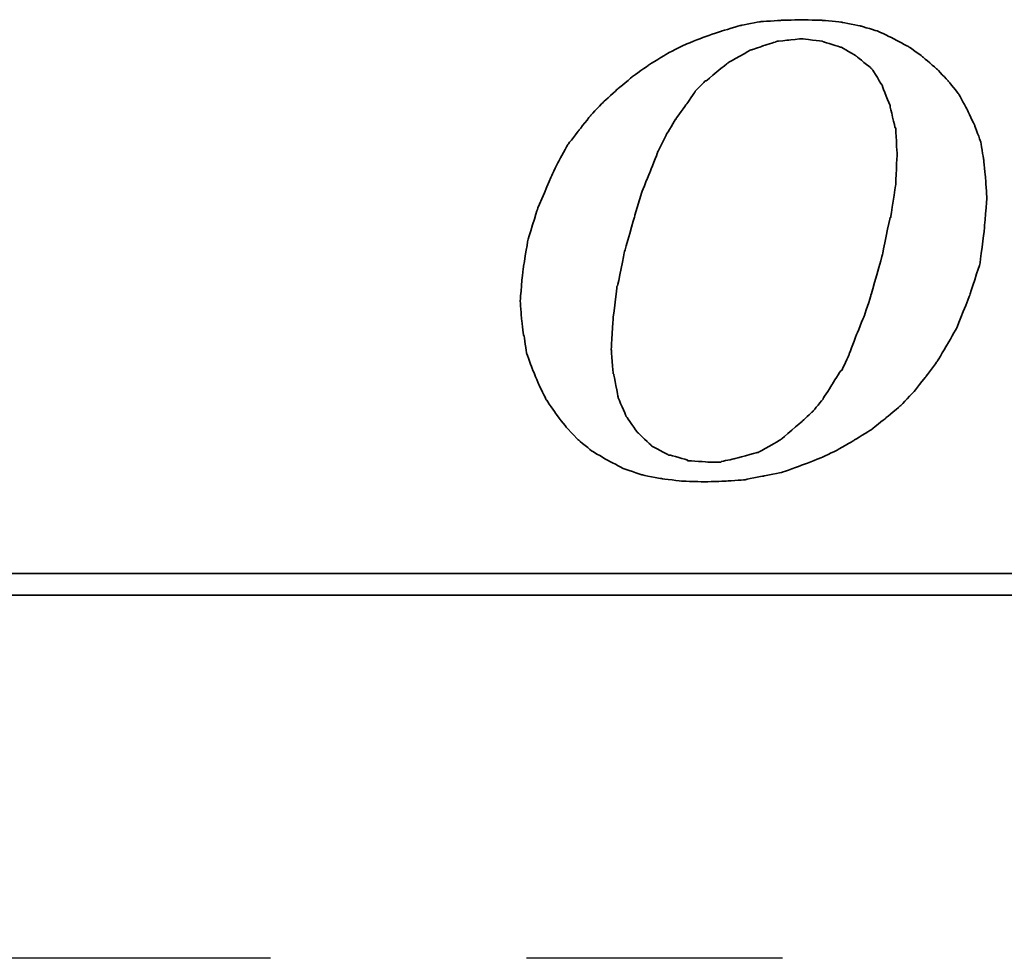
# Model space of a CAD drawing. Extents: x 473 to 1054, y -122 to 208.
# Tile 27 of 40: x 1024.85 to 1029.65, y -68.56 to -63.98. Entities that reach past the tile are written whole.
import ezdxf

# ---------------------------------------------------------------- set-up
doc = ezdxf.new("R2010")
doc.units = 0
doc.header["$MEASUREMENT"] = 0
doc.linetypes.add('CENTER', pattern=[2, 1.25, -0.25, 0.25, -0.25])
for name, color, linetype in [('CL', 1, 'CENTER'), ('DIM', 4, 'CONTINUOUS'), ('layer 1', 7, 'CONTINUOUS')]:
    doc.layers.add(name, color=color, linetype=linetype)

# ---------------------------------------------------------------- blocks, each defined once
blk = doc.blocks.new('TBI MOTION logo(完整正式版)')
at = {"layer": 'layer 1', "color": 22, "lineweight": 35}
for points, knots in [([(-11.34375, -6.98375), (-11.34375, -6.98375), (-10.91375, -7.43875), (-10.91375, -7.43875), (-10.91375, -7.43875), (-10.91375, -7.43875), (-10.38625, -7.87125), (-10.38625, -7.87125), (-10.38625, -7.87125), (-10.38625, -7.87125), (-9.81125, -8.20375), (-9.81125, -8.20375), (-9.81125, -8.20375), (-9.81125, -8.20375), (-9.21125, -8.51875), (-9.21125, -8.51875), (-9.21125, -8.51875), (-9.21125, -8.51875), (-8.51625, -8.75875), (-8.51625, -8.75875), (-8.51625, -8.75875), (-8.51625, -8.75875), (-7.77125, -8.90375), (-7.77125, -8.90375), (-7.77125, -8.90375), (-7.77125, -8.90375), (-6.97875, -8.99875), (-6.97875, -8.99875), (-6.97875, -8.99875), (-6.97875, -8.99875), (-6.14125, -9.02375), (-6.14125, -9.02375), (-6.14125, -9.02375), (-6.14125, -9.02375), (-5.37125, -8.99875), (-5.37125, -8.99875), (-5.37125, -8.99875), (-5.37125, -8.99875), (-4.65375, -8.94875), (-4.65375, -8.94875), (-4.65375, -8.94875), (-4.65375, -8.94875), (-3.93375, -8.80625), (-3.93375, -8.80625), (-3.93375, -8.80625), (-3.93375, -8.80625), (-3.21375, -8.66375), (-3.21375, -8.66375), (-3.21375, -8.66375), (-3.21375, -8.66375), (-2.49375, -8.39875), (-2.49375, -8.39875), (-2.49375, -8.39875), (-2.49375, -8.39875), (-1.79875, -8.13375), (-1.79875, -8.13375), (-1.79875, -8.13375), (-1.79875, -8.13375), (-1.17375, -7.84375), (-1.17375, -7.84375), (-1.17375, -7.84375), (-1.17375, -7.84375), (-0.52375, -7.46375), (-0.52375, -7.46375), (-0.52375, -7.46375), (-0.52375, -7.46375), (0.10124, -7.07875), (0.10124, -7.07875), (0.10124, -7.07875), (0.10124, -7.07875), (0.67625, -6.62375), (0.67625, -6.62375), (0.67625, -6.62375), (0.67625, -6.62375), (1.24874, -6.14375), (1.24874, -6.14375), (1.24874, -6.14375), (1.24874, -6.14375), (1.72874, -5.64125), (1.72874, -5.64125), (1.72874, -5.64125), (1.72874, -5.64125), (2.18624, -5.06375), (2.18624, -5.06375), (2.18624, -5.06375), (2.18624, -5.06375), (2.61625, -4.48874), (2.61625, -4.48874), (2.61625, -4.48874), (2.61625, -4.48874), (3.00125, -3.83874), (3.00125, -3.83874), (3.00125, -3.83874), (3.00125, -3.83874), (3.36124, -3.21374), (3.36124, -3.21374), (3.36124, -3.21374), (3.36124, -3.21374), (3.84374, -1.99125), (3.84374, -1.99125), (3.84374, -1.99125), (3.84374, -1.99125), (4.22625, -0.81875), (4.22625, -0.81875), (4.22625, -0.81875), (4.22625, -0.81875), (4.39125, 0.45624), (4.39125, 0.45624), (4.39125, 0.45624), (4.39125, 0.45624), (4.48874, 1.70124), (4.48874, 1.70124), (4.48874, 1.70124), (4.48874, 1.70124), (4.43874, 2.44625), (4.43874, 2.44625), (4.43874, 2.44625), (4.43874, 2.44625), (4.36874, 3.14125), (4.36874, 3.14125), (4.36874, 3.14125), (4.36874, 3.14125), (4.25125, 3.81125), (4.25125, 3.81125), (4.25125, 3.81125), (4.25125, 3.81125), (4.03124, 4.41125), (4.03124, 4.41125), (4.03124, 4.41125), (4.03124, 4.41125), (3.74374, 5.01125), (3.74374, 5.01125), (3.74374, 5.01125), (3.74374, 5.01125), (3.43124, 5.58875), (3.43124, 5.58875), (3.43124, 5.58875), (3.43124, 5.58875), (3.02625, 6.09125), (3.02625, 6.09125), (3.02625, 6.09125), (3.02625, 6.09125), (2.59374, 6.54875), (2.59374, 6.54875), (2.59374, 6.54875), (2.59374, 6.54875), (2.09124, 6.98125), (2.09124, 6.98125), (2.09124, 6.98125), (2.09124, 6.98125), (1.56124, 7.36625), (1.56124, 7.36625), (1.56124, 7.36625), (1.56124, 7.36625), (0.98624, 7.67625), (0.98624, 7.67625), (0.98624, 7.67625), (0.98624, 7.67625), (0.38624, 7.96375), (0.38624, 7.96375), (0.38624, 7.96375), (0.38624, 7.96375), (-0.25875, 8.15625), (-0.25875, 8.15625), (-0.25875, 8.15625), (-0.25875, 8.15625), (-0.98125, 8.30125), (-0.98125, 8.30125), (-0.98125, 8.30125), (-0.98125, 8.30125), (-1.70124, 8.37125), (-1.70124, 8.37125), (-1.70124, 8.37125), (-1.70124, 8.37125), (-2.49375, 8.39624), (-2.49375, 8.39624), (-2.49375, 8.39624), (-2.49375, 8.39624), (-3.28625, 8.37125), (-3.28625, 8.37125), (-3.28625, 8.37125), (-3.28625, 8.37125), (-4.05125, 8.32125), (-4.05125, 8.32125), (-4.05125, 8.32125), (-4.05125, 8.32125), (-4.77375, 8.18125), (-4.77375, 8.18125), (-4.77375, 8.18125), (-4.77375, 8.18125), (-5.51625, 7.96375), (-5.51625, 7.96375), (-5.51625, 7.96375), (-5.51625, 7.96375), (-6.21125, 7.72625), (-6.21125, 7.72625), (-6.21125, 7.72625), (-6.21125, 7.72625), (-6.92875, 7.43625), (-6.92875, 7.43625), (-6.92875, 7.43625), (-6.92875, 7.43625), (-7.57875, 7.10125), (-7.57875, 7.10125), (-7.57875, 7.10125), (-7.57875, 7.10125), (-8.24875, 6.69125), (-8.24875, 6.69125), (-8.24875, 6.69125), (-8.24875, 6.69125), (-8.84875, 6.26125), (-8.84875, 6.26125), (-8.84875, 6.26125), (-8.84875, 6.26125), (-9.42625, 5.78125), (-9.42625, 5.78125), (-9.42625, 5.78125), (-9.42625, 5.78125), (-9.95375, 5.30125), (-9.95375, 5.30125), (-9.95375, 5.30125), (-9.95375, 5.30125), (-10.43375, 4.79624), (-10.43375, 4.79624), (-10.43375, 4.79624), (-10.43375, 4.79624), (-10.88875, 4.22125), (-10.88875, 4.22125), (-10.88875, 4.22125), (-10.88875, 4.22125), (-11.29875, 3.69375), (-11.29875, 3.69375), (-11.29875, 3.69375), (-11.29875, 3.69375), (-11.63375, 3.09125), (-11.63375, 3.09125), (-11.63375, 3.09125), (-11.63375, 3.09125), (-11.91875, 2.49625), (-11.91875, 2.49625), (-11.91875, 2.49625), (-11.91875, 2.49625), (-12.44875, 1.24625), (-12.44875, 1.24625), (-12.44875, 1.24625), (-12.44875, 1.24625), (-12.80875, 0.06874), (-12.80875, 0.06874), (-12.80875, 0.06874), (-12.80875, 0.06874), (-12.99875, -1.07875), (-12.99875, -1.07875), (-12.99875, -1.07875), (-12.99875, -1.07875), (-13.09375, -2.18375), (-13.09375, -2.18375), (-13.09375, -2.18375), (-13.09375, -2.18375), (-13.04875, -2.85375), (-13.04875, -2.85375), (-13.04875, -2.85375), (-13.04875, -2.85375), (-12.97375, -3.50375), (-12.97375, -3.50375), (-12.97375, -3.50375), (-12.97375, -3.50375), (-12.95375, -3.50375), (-12.95375, -3.50375), (-12.95375, -3.50375), (-12.95375, -3.50375), (-12.85375, -4.17375), (-12.85375, -4.17375), (-12.85375, -4.17375), (-12.85375, -4.17375), (-12.63875, -4.77624), (-12.63875, -4.77624), (-12.63875, -4.77624), (-12.63875, -4.77624), (-12.39875, -5.35125), (-12.39875, -5.35125), (-12.39875, -5.35125), (-12.39875, -5.35125), (-12.11375, -5.92875), (-12.11375, -5.92875), (-12.11375, -5.92875), (-12.11375, -5.92875), (-11.75375, -6.45375), (-11.75375, -6.45375), (-11.75375, -6.45375), (-11.75375, -6.45375), (-11.34375, -6.98375), (-11.34375, -6.98375)], [0, 0, 0, 0, 0.01369863, 0.01369863, 0.01369863, 0.01369864, 0.02739726, 0.02739726, 0.02739726, 0.02739727, 0.04109589, 0.04109589, 0.04109589, 0.0410959, 0.05479452, 0.05479452, 0.05479452, 0.05479453, 0.06849315, 0.06849315, 0.06849315, 0.06849316, 0.08219178, 0.08219178, 0.08219178, 0.08219179, 0.09589041, 0.09589041, 0.09589041, 0.09589042, 0.10958904, 0.10958904, 0.10958904, 0.10958905, 0.12328767, 0.12328767, 0.12328767, 0.12328768, 0.1369863, 0.1369863, 0.1369863, 0.13698631, 0.15068493, 0.15068493, 0.15068493, 0.15068494, 0.16438356, 0.16438356, 0.16438356, 0.16438357, 0.17808219, 0.17808219, 0.17808219, 0.1780822, 0.19178082, 0.19178082, 0.19178082, 0.19178083, 0.20547945, 0.20547945, 0.20547945, 0.20547946, 0.21917808, 0.21917808, 0.21917808, 0.21917809, 0.23287671, 0.23287671, 0.23287671, 0.23287672, 0.24657534, 0.24657534, 0.24657534, 0.24657535, 0.26027397, 0.26027397, 0.26027397, 0.26027398, 0.2739726, 0.2739726, 0.2739726, 0.27397261, 0.28767123, 0.28767123, 0.28767123, 0.28767124, 0.30136986, 0.30136986, 0.30136986, 0.30136987, 0.31506849, 0.31506849, 0.31506849, 0.3150685, 0.32876712, 0.32876712, 0.32876712, 0.32876713, 0.34246575, 0.34246575, 0.34246575, 0.34246576, 0.35616438, 0.35616438, 0.35616438, 0.35616439, 0.36986301, 0.36986301, 0.36986301, 0.36986302, 0.38356164, 0.38356164, 0.38356164, 0.38356165, 0.39726027, 0.39726027, 0.39726027, 0.39726028, 0.4109589, 0.4109589, 0.4109589, 0.41095891, 0.42465753, 0.42465753, 0.42465753, 0.42465754, 0.43835616, 0.43835616, 0.43835616, 0.43835617, 0.45205479, 0.45205479, 0.45205479, 0.4520548, 0.46575342, 0.46575342, 0.46575342, 0.46575343, 0.47945205, 0.47945205, 0.47945205, 0.47945206, 0.49315068, 0.49315068, 0.49315068, 0.49315069, 0.50684932, 0.50684932, 0.50684932, 0.50684933, 0.52054795, 0.52054795, 0.52054795, 0.52054796, 0.53424658, 0.53424658, 0.53424658, 0.53424659, 0.54794521, 0.54794521, 0.54794521, 0.54794522, 0.56164384, 0.56164384, 0.56164384, 0.56164385, 0.57534247, 0.57534247, 0.57534247, 0.57534248, 0.5890411, 0.5890411, 0.5890411, 0.58904111, 0.60273973, 0.60273973, 0.60273973, 0.60273974, 0.61643836, 0.61643836, 0.61643836, 0.61643837, 0.63013699, 0.63013699, 0.63013699, 0.630137, 0.64383562, 0.64383562, 0.64383562, 0.64383563, 0.65753425, 0.65753425, 0.65753425, 0.65753426, 0.67123288, 0.67123288, 0.67123288, 0.67123289, 0.68493151, 0.68493151, 0.68493151, 0.68493152, 0.69863014, 0.69863014, 0.69863014, 0.69863015, 0.71232877, 0.71232877, 0.71232877, 0.71232878, 0.7260274, 0.7260274, 0.7260274, 0.72602741, 0.73972603, 0.73972603, 0.73972603, 0.73972604, 0.75342466, 0.75342466, 0.75342466, 0.75342467, 0.76712329, 0.76712329, 0.76712329, 0.7671233, 0.78082192, 0.78082192, 0.78082192, 0.78082193, 0.79452055, 0.79452055, 0.79452055, 0.79452056, 0.80821918, 0.80821918, 0.80821918, 0.80821919, 0.82191781, 0.82191781, 0.82191781, 0.82191782, 0.83561644, 0.83561644, 0.83561644, 0.83561645, 0.84931507, 0.84931507, 0.84931507, 0.84931508, 0.8630137, 0.8630137, 0.8630137, 0.86301371, 0.87671233, 0.87671233, 0.87671233, 0.87671234, 0.89041096, 0.89041096, 0.89041096, 0.89041097, 0.90410959, 0.90410959, 0.90410959, 0.9041096, 0.91780822, 0.91780822, 0.91780822, 0.91780823, 0.93150685, 0.93150685, 0.93150685, 0.93150686, 0.94520548, 0.94520548, 0.94520548, 0.94520549, 0.95890411, 0.95890411, 0.95890411, 0.95890412, 0.97260274, 0.97260274, 0.97260274, 0.97260275, 0.98630137, 0.98630137, 0.98630137, 0.98630138, 1, 1, 1, 1]), ([(-8.77875, 1.03124), (-8.77875, 1.03124), (-8.51625, 1.89625), (-8.51625, 1.89625), (-8.51625, 1.89625), (-8.51625, 1.89625), (-8.20375, 2.66375), (-8.20375, 2.66375), (-8.20375, 2.66375), (-8.20375, 2.66375), (-7.91625, 3.38125), (-7.91625, 3.38125), (-7.91625, 3.38125), (-7.91625, 3.38125), (-7.91625, 3.40624), (-7.91625, 3.40624), (-7.91625, 3.40624), (-7.91625, 3.40624), (-7.57875, 4.07624), (-7.57875, 4.07624), (-7.57875, 4.07624), (-7.57875, 4.07624), (-7.24375, 4.65125), (-7.24375, 4.65125), (-7.24375, 4.65125), (-7.24375, 4.65125), (-7.21875, 4.65125), (-7.21875, 4.65125), (-7.21875, 4.65125), (-7.21875, 4.65125), (-7.21875, 4.67624), (-7.21875, 4.67624), (-7.21875, 4.67624), (-7.21875, 4.67624), (-6.83625, 5.20375), (-6.83625, 5.20375), (-6.83625, 5.20375), (-6.83625, 5.20375), (-6.49875, 5.68625), (-6.49875, 5.68625), (-6.49875, 5.68625), (-6.49875, 5.68625), (-6.49875, 5.70625), (-6.49875, 5.70625), (-6.49875, 5.70625), (-6.49875, 5.70625), (-6.11625, 6.09125), (-6.11625, 6.09125), (-6.11625, 6.09125), (-6.11625, 6.09125), (-6.09125, 6.09125), (-6.09125, 6.09125), (-6.09125, 6.09125), (-6.09125, 6.09125), (-5.27375, 6.76625), (-5.27375, 6.76625), (-5.27375, 6.76625), (-5.27375, 6.76625), (-5.24875, 6.76625), (-5.24875, 6.76625), (-5.24875, 6.76625), (-5.24875, 6.76625), (-5.24875, 6.78625), (-5.24875, 6.78625), (-5.24875, 6.78625), (-5.24875, 6.78625), (-4.38875, 7.26624), (-4.38875, 7.26624), (-4.38875, 7.26624), (-4.38875, 7.26624), (-4.36125, 7.26624), (-4.36125, 7.26624), (-4.36125, 7.26624), (-4.36125, 7.26624), (-3.93375, 7.41125), (-3.93375, 7.41125), (-3.93375, 7.41125), (-3.93375, 7.41125), (-3.47375, 7.55625), (-3.47375, 7.55625), (-3.47375, 7.55625), (-3.47375, 7.55625), (-3.45375, 7.55625), (-3.45375, 7.55625), (-3.45375, 7.55625), (-3.45375, 7.55625), (-3.42875, 7.58124), (-3.42875, 7.58124), (-3.42875, 7.58124), (-3.42875, 7.58124), (-2.97375, 7.62625), (-2.97375, 7.62625), (-2.97375, 7.62625), (-2.97375, 7.62625), (-2.49375, 7.67625), (-2.49375, 7.67625), (-2.49375, 7.67625), (-2.49375, 7.67625), (-2.46875, 7.67625), (-2.46875, 7.67625), (-2.46875, 7.67625), (-2.46875, 7.67625), (-1.70124, 7.58124), (-1.70124, 7.58124), (-1.70124, 7.58124), (-1.70124, 7.58124), (-1.67875, 7.55625), (-1.67875, 7.55625), (-1.67875, 7.55625), (-1.67875, 7.55625), (-1.65375, 7.55625), (-1.65375, 7.55625), (-1.65375, 7.55625), (-1.65375, 7.55625), (-1.03125, 7.36625), (-1.03125, 7.36625), (-1.03125, 7.36625), (-1.03125, 7.36625), (-1.00625, 7.36625), (-1.00625, 7.36625), (-1.00625, 7.36625), (-1.00625, 7.36625), (-0.43124, 7.02624), (-0.43124, 7.02624), (-0.43124, 7.02624), (-0.43124, 7.02624), (-0.40625, 7.00624), (-0.40625, 7.00624), (-0.40625, 7.00624), (-0.40625, 7.00624), (0.12124, 6.57124), (0.12124, 6.57124), (0.12124, 6.57124), (0.12124, 6.57124), (0.14624, 6.54875), (0.14624, 6.54875), (0.14624, 6.54875), (0.14624, 6.54875), (0.17124, 6.52375), (0.17124, 6.52375), (0.17124, 6.52375), (0.17124, 6.52375), (0.55625, 5.89875), (0.55625, 5.89875), (0.55625, 5.89875), (0.55625, 5.89875), (0.55625, 5.87625), (0.55625, 5.87625), (0.55625, 5.87625), (0.55625, 5.87625), (0.84124, 5.15625), (0.84124, 5.15625), (0.84124, 5.15625), (0.84124, 5.15625), (0.84124, 5.13125), (0.84124, 5.13125), (0.84124, 5.13125), (0.84124, 5.13125), (1.03624, 4.31875), (1.03624, 4.31875), (1.03624, 4.31875), (1.03624, 4.31875), (1.05624, 4.31875), (1.05624, 4.31875), (1.05624, 4.31875), (1.05624, 4.31875), (1.05624, 4.29125), (1.05624, 4.29125), (1.05624, 4.29125), (1.05624, 4.29125), (1.10625, 3.33125), (1.10625, 3.33125), (1.10625, 3.33125), (1.10625, 3.33125), (1.10625, 3.30875), (1.10625, 3.30875), (1.10625, 3.30875), (1.10625, 3.30875), (1.05624, 2.20624), (1.05624, 2.20624), (1.05624, 2.20624), (1.05624, 2.20624), (1.05624, 2.18124), (1.05624, 2.18124), (1.05624, 2.18124), (1.05624, 2.18124), (0.86624, 0.93624), (0.86624, 0.93624), (0.86624, 0.93624), (0.86624, 0.93624), (0.84124, 0.93624), (0.84124, 0.93624), (0.84124, 0.93624), (0.84124, 0.93624), (0.55625, -0.45874), (0.55625, -0.45874), (0.55625, -0.45874), (0.55625, -0.45874), (0.12124, -1.99125), (0.12124, -1.99125), (0.12124, -1.99125), (0.12124, -1.99125), (0.12124, -2.01874), (0.12124, -2.01874), (0.12124, -2.01874), (0.12124, -2.01874), (-0.13874, -2.78375), (-0.13874, -2.78375), (-0.13874, -2.78375), (-0.13874, -2.78375), (-0.43124, -3.50375), (-0.43124, -3.50375), (-0.43124, -3.50375), (-0.43124, -3.50375), (-0.69375, -4.19875), (-0.69375, -4.19875), (-0.69375, -4.19875), (-0.69375, -4.19875), (-0.69375, -4.22375), (-0.69375, -4.22375), (-0.69375, -4.22375), (-0.69375, -4.22375), (-0.98125, -4.82374), (-0.98125, -4.82374), (-0.98125, -4.82374), (-0.98125, -4.82374), (-1.00625, -4.82374), (-1.00625, -4.82374), (-1.00625, -4.82374), (-1.00625, -4.82374), (-1.33875, -5.35125), (-1.33875, -5.35125), (-1.33875, -5.35125), (-1.33875, -5.35125), (-1.67875, -5.87875), (-1.67875, -5.87875), (-1.67875, -5.87875), (-1.67875, -5.87875), (-1.67875, -5.90375), (-1.67875, -5.90375), (-1.67875, -5.90375), (-1.67875, -5.90375), (-2.05875, -6.35875), (-2.05875, -6.35875), (-2.05875, -6.35875), (-2.05875, -6.35875), (-2.08375, -6.38375), (-2.08375, -6.38375), (-2.08375, -6.38375), (-2.08375, -6.38375), (-2.46875, -6.74375), (-2.46875, -6.74375), (-2.46875, -6.74375), (-2.46875, -6.74375), (-3.25875, -7.41625), (-3.25875, -7.41625), (-3.25875, -7.41625), (-3.25875, -7.41625), (-3.28625, -7.43875), (-3.28625, -7.43875), (-3.28625, -7.43875), (-3.28625, -7.43875), (-4.12375, -7.91875), (-4.12375, -7.91875), (-4.12375, -7.91875), (-4.12375, -7.91875), (-4.14875, -7.91875), (-4.14875, -7.91875), (-4.14875, -7.91875), (-4.14875, -7.91875), (-4.17125, -7.91875), (-4.17125, -7.91875), (-4.17125, -7.91875), (-4.17125, -7.91875), (-5.03375, -8.15875), (-5.03375, -8.15875), (-5.03375, -8.15875), (-5.03375, -8.15875), (-5.51625, -8.25625), (-5.51625, -8.25625), (-5.51625, -8.25625), (-5.51625, -8.25625), (-5.54125, -8.27875), (-5.54125, -8.27875), (-5.54125, -8.27875), (-5.54125, -8.27875), (-5.56375, -8.27875), (-5.56375, -8.27875), (-5.56375, -8.27875), (-5.56375, -8.27875), (-5.99625, -8.27875), (-5.99625, -8.27875), (-5.99625, -8.27875), (-5.99625, -8.27875), (-6.76375, -8.23125), (-6.76375, -8.23125), (-6.76375, -8.23125), (-6.76375, -8.23125), (-6.78875, -8.23125), (-6.78875, -8.23125), (-6.78875, -8.23125), (-6.78875, -8.23125), (-6.78875, -8.20375), (-6.78875, -8.20375), (-6.78875, -8.20375), (-6.78875, -8.20375), (-7.45875, -8.01375), (-7.45875, -8.01375), (-7.45875, -8.01375), (-7.45875, -8.01375), (-7.48375, -8.01375), (-7.48375, -8.01375), (-7.48375, -8.01375), (-7.48375, -8.01375), (-7.50875, -8.01375), (-7.50875, -8.01375), (-7.50875, -8.01375), (-7.50875, -8.01375), (-8.13125, -7.67875), (-8.13125, -7.67875), (-8.13125, -7.67875), (-8.13125, -7.67875), (-8.15625, -7.65375), (-8.15625, -7.65375), (-8.15625, -7.65375), (-8.15625, -7.65375), (-8.65875, -7.17375), (-8.65875, -7.17375), (-8.65875, -7.17375), (-8.65875, -7.17375), (-8.68375, -7.14875), (-8.68375, -7.14875), (-8.68375, -7.14875), (-8.68375, -7.14875), (-9.08875, -6.57375), (-9.08875, -6.57375), (-9.08875, -6.57375), (-9.08875, -6.57375), (-9.11375, -6.54875), (-9.11375, -6.54875), (-9.11375, -6.54875), (-9.11375, -6.54875), (-9.11375, -6.52875), (-9.11375, -6.52875), (-9.11375, -6.52875), (-9.11375, -6.52875), (-9.40375, -5.85375), (-9.40375, -5.85375), (-9.40375, -5.85375), (-9.40375, -5.85375), (-9.40375, -5.82875), (-9.40375, -5.82875), (-9.40375, -5.82875), (-9.40375, -5.82875), (-9.56875, -4.96875), (-9.56875, -4.96875), (-9.56875, -4.96875), (-9.56875, -4.96875), (-9.59375, -4.94375), (-9.59375, -4.94375), (-9.59375, -4.94375), (-9.59375, -4.94375), (-9.66375, -4.03375), (-9.66375, -4.03375), (-9.66375, -4.03375), (-9.66375, -4.03375), (-9.66375, -4.00875), (-9.66375, -4.00875), (-9.66375, -4.00875), (-9.66375, -4.00875), (-9.59375, -2.85375), (-9.59375, -2.85375), (-9.59375, -2.85375), (-9.59375, -2.85375), (-9.45125, -1.65875), (-9.45125, -1.65875), (-9.45125, -1.65875), (-9.45125, -1.65875), (-9.42625, -1.63375), (-9.42625, -1.63375), (-9.42625, -1.63375), (-9.42625, -1.63375), (-9.16125, -0.33875), (-9.16125, -0.33875), (-9.16125, -0.33875), (-9.16125, -0.33875), (-8.77875, 1.00624), (-8.77875, 1.00624), (-8.77875, 1.00624), (-8.77875, 1.00624), (-8.77875, 1.03124), (-8.77875, 1.03124)], [0, 0, 0, 0, 0.01020408, 0.01020408, 0.01020408, 0.01020409, 0.02040816, 0.02040816, 0.02040816, 0.02040817, 0.03061224, 0.03061224, 0.03061224, 0.03061225, 0.04081633, 0.04081633, 0.04081633, 0.04081634, 0.05102041, 0.05102041, 0.05102041, 0.05102042, 0.06122449, 0.06122449, 0.06122449, 0.0612245, 0.07142857, 0.07142857, 0.07142857, 0.07142858, 0.08163265, 0.08163265, 0.08163265, 0.08163266, 0.09183673, 0.09183673, 0.09183673, 0.09183674, 0.10204082, 0.10204082, 0.10204082, 0.10204083, 0.1122449, 0.1122449, 0.1122449, 0.11224491, 0.12244898, 0.12244898, 0.12244898, 0.12244899, 0.13265306, 0.13265306, 0.13265306, 0.13265307, 0.14285714, 0.14285714, 0.14285714, 0.14285715, 0.15306122, 0.15306122, 0.15306122, 0.15306123, 0.16326531, 0.16326531, 0.16326531, 0.16326532, 0.17346939, 0.17346939, 0.17346939, 0.1734694, 0.18367347, 0.18367347, 0.18367347, 0.18367348, 0.19387755, 0.19387755, 0.19387755, 0.19387756, 0.20408163, 0.20408163, 0.20408163, 0.20408164, 0.21428571, 0.21428571, 0.21428571, 0.21428572, 0.2244898, 0.2244898, 0.2244898, 0.22448981, 0.23469388, 0.23469388, 0.23469388, 0.23469389, 0.24489796, 0.24489796, 0.24489796, 0.24489797, 0.25510204, 0.25510204, 0.25510204, 0.25510205, 0.26530612, 0.26530612, 0.26530612, 0.26530613, 0.2755102, 0.2755102, 0.2755102, 0.27551021, 0.28571429, 0.28571429, 0.28571429, 0.2857143, 0.29591837, 0.29591837, 0.29591837, 0.29591838, 0.30612245, 0.30612245, 0.30612245, 0.30612246, 0.31632653, 0.31632653, 0.31632653, 0.31632654, 0.32653061, 0.32653061, 0.32653061, 0.32653062, 0.33673469, 0.33673469, 0.33673469, 0.3367347, 0.34693878, 0.34693878, 0.34693878, 0.34693879, 0.35714286, 0.35714286, 0.35714286, 0.35714287, 0.36734694, 0.36734694, 0.36734694, 0.36734695, 0.37755102, 0.37755102, 0.37755102, 0.37755103, 0.3877551, 0.3877551, 0.3877551, 0.38775511, 0.39795918, 0.39795918, 0.39795918, 0.39795919, 0.40816327, 0.40816327, 0.40816327, 0.40816328, 0.41836735, 0.41836735, 0.41836735, 0.41836736, 0.42857143, 0.42857143, 0.42857143, 0.42857144, 0.43877551, 0.43877551, 0.43877551, 0.43877552, 0.44897959, 0.44897959, 0.44897959, 0.4489796, 0.45918367, 0.45918367, 0.45918367, 0.45918368, 0.46938776, 0.46938776, 0.46938776, 0.46938777, 0.47959184, 0.47959184, 0.47959184, 0.47959185, 0.48979592, 0.48979592, 0.48979592, 0.48979593, 0.5, 0.5, 0.5, 0.50000001, 0.51020408, 0.51020408, 0.51020408, 0.51020409, 0.52040816, 0.52040816, 0.52040816, 0.52040817, 0.53061224, 0.53061224, 0.53061224, 0.53061225, 0.54081633, 0.54081633, 0.54081633, 0.54081634, 0.55102041, 0.55102041, 0.55102041, 0.55102042, 0.56122449, 0.56122449, 0.56122449, 0.5612245, 0.57142857, 0.57142857, 0.57142857, 0.57142858, 0.58163265, 0.58163265, 0.58163265, 0.58163266, 0.59183673, 0.59183673, 0.59183673, 0.59183674, 0.60204082, 0.60204082, 0.60204082, 0.60204083, 0.6122449, 0.6122449, 0.6122449, 0.61224491, 0.62244898, 0.62244898, 0.62244898, 0.62244899, 0.63265306, 0.63265306, 0.63265306, 0.63265307, 0.64285714, 0.64285714, 0.64285714, 0.64285715, 0.65306122, 0.65306122, 0.65306122, 0.65306123, 0.66326531, 0.66326531, 0.66326531, 0.66326532, 0.67346939, 0.67346939, 0.67346939, 0.6734694, 0.68367347, 0.68367347, 0.68367347, 0.68367348, 0.69387755, 0.69387755, 0.69387755, 0.69387756, 0.70408163, 0.70408163, 0.70408163, 0.70408164, 0.71428571, 0.71428571, 0.71428571, 0.71428572, 0.7244898, 0.7244898, 0.7244898, 0.72448981, 0.73469388, 0.73469388, 0.73469388, 0.73469389, 0.74489796, 0.74489796, 0.74489796, 0.74489797, 0.75510204, 0.75510204, 0.75510204, 0.75510205, 0.76530612, 0.76530612, 0.76530612, 0.76530613, 0.7755102, 0.7755102, 0.7755102, 0.77551021, 0.78571429, 0.78571429, 0.78571429, 0.7857143, 0.79591837, 0.79591837, 0.79591837, 0.79591838, 0.80612245, 0.80612245, 0.80612245, 0.80612246, 0.81632653, 0.81632653, 0.81632653, 0.81632654, 0.82653061, 0.82653061, 0.82653061, 0.82653062, 0.83673469, 0.83673469, 0.83673469, 0.8367347, 0.84693878, 0.84693878, 0.84693878, 0.84693879, 0.85714286, 0.85714286, 0.85714286, 0.85714287, 0.86734694, 0.86734694, 0.86734694, 0.86734695, 0.87755102, 0.87755102, 0.87755102, 0.87755103, 0.8877551, 0.8877551, 0.8877551, 0.88775511, 0.89795918, 0.89795918, 0.89795918, 0.89795919, 0.90816327, 0.90816327, 0.90816327, 0.90816328, 0.91836735, 0.91836735, 0.91836735, 0.91836736, 0.92857143, 0.92857143, 0.92857143, 0.92857144, 0.93877551, 0.93877551, 0.93877551, 0.93877552, 0.94897959, 0.94897959, 0.94897959, 0.9489796, 0.95918367, 0.95918367, 0.95918367, 0.95918368, 0.96938776, 0.96938776, 0.96938776, 0.96938777, 0.97959184, 0.97959184, 0.97959184, 0.97959185, 0.98979592, 0.98979592, 0.98979592, 0.98979593, 1, 1, 1, 1]), ([(75.90875, -9.47875), (75.90875, -9.47875), (75.90875, -12.28625), (75.90875, -12.28625), (75.90875, -12.28625), (75.90875, -12.28625), (75.90875, -12.47875), (75.90875, -12.47875), (75.90875, -12.47875), (75.90875, -12.47875), (75.71625, -12.47875), (75.71625, -12.47875), (75.71625, -12.47875), (75.71625, -12.47875), (-88.32875, -12.47875), (-88.32875, -12.47875), (-88.32875, -12.47875), (-88.32875, -12.47875), (-88.32875, -13.29375), (-88.32875, -13.29375), (-88.32875, -13.29375), (-88.32875, -13.29375), (82.89125, -13.29375), (82.89125, -13.29375), (82.89125, -13.29375), (82.89125, -13.29375), (75.90875, -9.47875), (75.90875, -9.47875)], [0, 0, 0, 0, 0.14285714, 0.14285714, 0.14285714, 0.14285715, 0.28571429, 0.28571429, 0.28571429, 0.2857143, 0.42857143, 0.42857143, 0.42857143, 0.42857144, 0.57142857, 0.57142857, 0.57142857, 0.57142858, 0.71428571, 0.71428571, 0.71428571, 0.71428572, 0.85714286, 0.85714286, 0.85714286, 0.85714287, 1, 1, 1, 1])]:
    blk.add_open_spline(points, degree=3, knots=knots, dxfattribs=at)

msp = doc.modelspace()

# ---------------------------------------------------------------- linework, layer by layer
at = {"layer": 'CL', "color": 7, "ltscale": 5}
msp.add_line((1046.0706, -68.5642), (997.0706, -68.5642), dxfattribs=at)

# ---------------------------------------------------------------- block references
at = {"layer": 'DIM', "xscale": 0.1295999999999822, "yscale": 0.1295999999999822, "zscale": 0.1295999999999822}
msp.add_blockref('TBI MOTION logo(完整正式版)', (1028.9871, -65.0669), dxfattribs=at)

doc.saveas('drawing.dxf')
